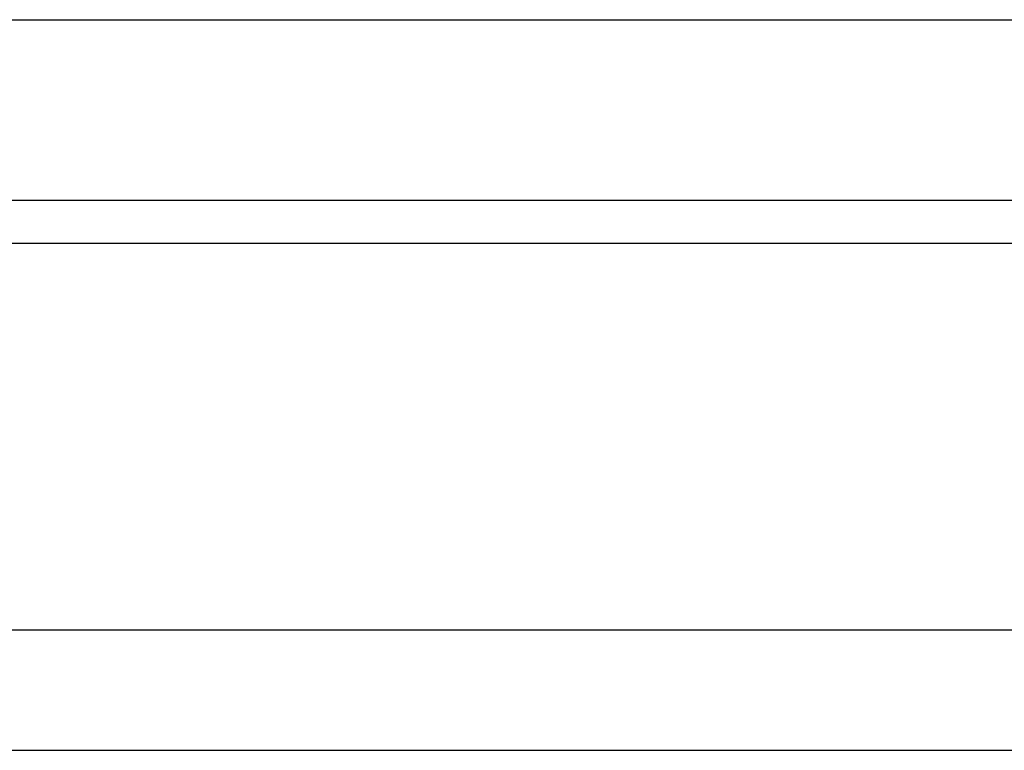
# Model space of a CAD drawing. Header units: millimetres. Extents: x 918 to 1155, y 75 to 164.
# Tile 23 of 56: x 1082.49 to 1088.21, y 88.17 to 92.42. Entities that reach past the tile are written whole.
import ezdxf

# ---------------------------------------------------------------- set-up
doc = ezdxf.new("R2010")
doc.units = ezdxf.units.MM
doc.header["$LTSCALE"] = 0.15
doc.layers.add('OUT', color=3, linetype='CONTINUOUS')

msp = doc.modelspace()

# ---------------------------------------------------------------- linework, layer by layer
at = {"layer": 'OUT', "color": 7}
for p, q in [((1071.4324, 92.4194), (1110.9324, 92.4194)), ((1071.4324, 91.3694), (1110.9324, 91.3694)), ((1024.5966, 91.1194), (1155.1824, 91.1194)), ((1024.357, 88.8694), (1155.1824, 88.8694)), ((1005.1824, 88.1694), (1155.1824, 88.1694))]:
    msp.add_line(p, q, dxfattribs=at)

doc.saveas('drawing.dxf')
